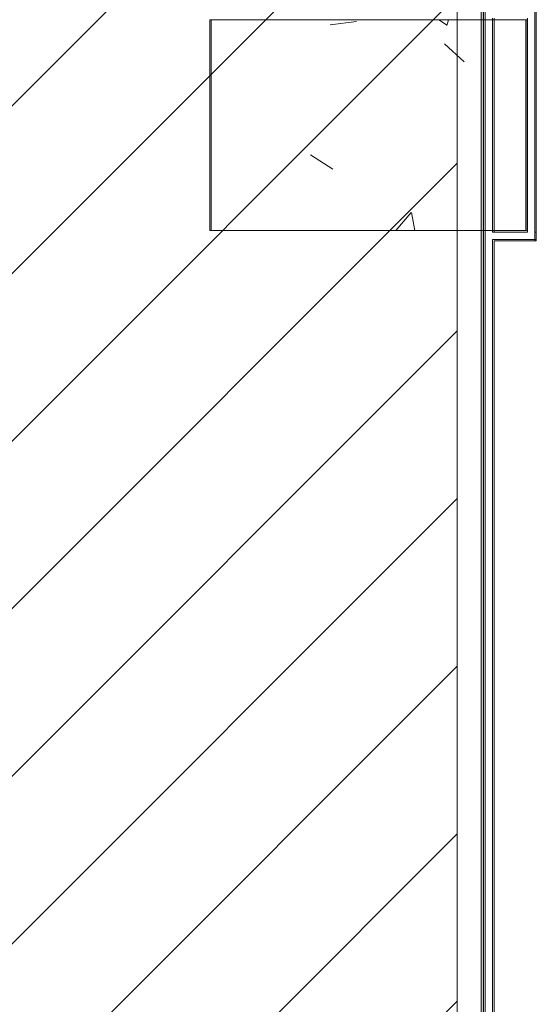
# Model space of a CAD drawing. Header units: metres. Extents: x 3 to 42.2, y -72.9 to -48.7.
# Tile 93 of 189: x 34.727 to 35.217, y -55.231 to -54.297. Entities that reach past the tile are written whole.
import ezdxf

# ---------------------------------------------------------------- set-up
doc = ezdxf.new("R2010")
doc.units = ezdxf.units.M
for name, color, linetype, lineweight in [('A-COLS', 7, 'Continuous', 18), ('A-WALL', 7, 'Continuous', 18), ('A-WALL-PATT', 7, 'Continuous', 18), ('S-COLS', 7, 'Continuous', 18)]:
    doc.layers.add(name, color=color, linetype=linetype, lineweight=lineweight)
pattern_1 = [(50, (21.555, -62.929), (0.546555, -0.047815), [0.05715, -0.62865]), (355, (21.555, -62.929), (-0.105728, 0.573166), [0.04572, -0.50292]), (100.451, (21.601, -62.933), (0.440828, 0.525349), [0.04857, -0.53427]), (46.184, (21.555, -62.776), (0.813237, -0.12613), [0.08573, -0.94298]), (96.636, (21.623, -62.787), (0.71221, 0.742287), [0.07286, -0.80141]), (351.184, (21.555, -62.776), (0.712217, 0.742274), [0.06858, -0.75438]), (21, (21.631, -62.814), (0.454846, -0.306795), [0.05715, -0.62865]), (326, (21.631, -62.814), (0.185405, 0.55256), [0.04572, -0.50292]), (71.451, (21.669, -62.84), (0.64025, 0.245763), [0.04857, -0.53427]), (37.5, (21.555, -62.929), (0.009261, 0.2536672), [0.02515, -0.47168, 0.02515, -0.48539, -0.50482]), (37.5, (21.555, -62.929), (0.009261, 0.2536672), [-1.007, 0.02515, -0.47968]), (7.5, (21.555, -62.929), (0.200456, 0.300546), [0.02515, -0.26594, 0.02515, -0.46025, -0.1924]), (7.5, (21.555, -62.929), (0.200456, 0.300546), [-0.77648, 0.02515, -0.16726]), (327.5, (21.385, -62.929), (0.4067682, -0.0171882), [0.02515, -0.16535, 0.02515, -0.56921, -0.78867]), (327.5, (21.385, -62.929), (0.4067682, -0.0171882), [-0.78486, 0.02515, -0.76352]), (317.5, (21.309, -62.929), (0.444383, 0.0762794), [0.02515, -0.2225, 0.02515, -0.36957, -0.56007]), (317.5, (21.309, -62.929), (0.444383, 0.0762794), [-0.64237, 0.02515, -0.53492])]

# ---------------------------------------------------------------- blocks, each defined once
blk = doc.blocks.new('4 GRE - ESCOLA DE CINEMA E AUDIOVISUAL CINE REX R07_rvt-1-1PAV')
at = {"layer": 'A-WALL-PATT', "true_color": 0xeaeaea}
h = blk.add_hatch(dxfattribs=at)
h.set_pattern_fill('FP_21', color=254, style=0, pattern_type=2)
h.set_pattern_definition([(0, (21.555, -62.929), (0.381, 0.381), [0.1905, -0.5715]), (45, (21.65, -62.929), (-1.90495, 1.90495), []), (90, (21.65, -63.024), (-0.381, 0.381), [0.1905, -0.5715])])
h.paths.add_polyline_path([(35.1671, -63.73645), (35.1686, -63.73645), (35.16717, -59.13515), (35.1671, -59.13515), (35.1671, -63.7309)])
h.paths.add_polyline_path([(35.16795, -58.83515), (35.1686, -58.83515), (35.16781, -57.78548), (35.1671, -57.78548), (35.16718, -58.83515)])
h.paths.add_polyline_path([(35.1686, -57.58548), (35.1686, -52.23545), (35.16734, -52.23545), (35.16779, -57.58548)])
h.paths.add_polyline_path([(35.16734, -51.35545), (35.1686, -51.35545), (35.1686, -51.17545), (35.16734, -51.17545), (35.16734, -51.27456)])
at = {"layer": 'A-WALL-PATT', "true_color": 0xd4d4d4}
h = blk.add_hatch(dxfattribs=at)
h.set_pattern_fill('FP_2', color=254, style=0, pattern_type=2)
h.set_pattern_definition([(45, (21.555, -62.929), (-0.0795495, 0.0795495), [])])
h.paths.add_polyline_path([(34.6921, -68.41694), (35.0073, -68.41694), (35.0073, -68.14262), (35.1421, -68.14262), (35.1421, -67.81694), (34.6921, -67.81694), (34.6921, -68.07613)])
h.paths.add_polyline_path([(34.6921, -66.86694), (35.1421, -66.86694), (35.1421, -64.25541), (34.6921, -64.25541), (34.6921, -66.53116)])
h.paths.add_polyline_path([(34.6921, -64.05541), (35.1421, -64.05541), (35.1421, -59.13515), (34.6921, -59.13515), (34.6921, -61.12376)])
h.paths.add_polyline_path([(34.75302, -58.83515), (35.1421, -58.83515), (35.1421, -57.78548), (34.9073, -57.78548), (34.9073, -57.58548), (35.1421, -57.58548), (35.1421, -54.20194), (34.6921, -54.20194), (34.6921, -58.83515)])
h = blk.add_hatch(dxfattribs=at)
h.set_pattern_fill('FP_1', color=254, style=0, pattern_type=2)
h.set_pattern_definition(pattern_1)
h.paths.add_polyline_path([(35.16594, -68.14262), (35.1671, -68.14262), (35.1671, -67.79194), (34.9171, -67.79194), (34.9171, -67.79444), (35.1646, -67.79444), (35.1646, -68.14262)])
h.paths.add_polyline_path([(35.1671, -66.89194), (35.16681, -64.25541), (35.1646, -64.25541), (35.1646, -66.88944), (34.9171, -66.88944), (34.9171, -66.89194)])
h.paths.add_polyline_path([(35.16698, -64.05541), (35.1671, -64.05541), (35.1671, -63.90645), (35.1646, -63.90645), (35.1646, -64.05541)])
h.paths.add_polyline_path([(35.1646, -63.89795), (35.1671, -63.89795), (35.1671, -63.89395), (35.1646, -63.89395)])
h.paths.add_polyline_path([(35.1646, -63.74895), (35.1671, -63.74895), (35.1671, -63.74495), (35.1646, -63.74495)])
h.paths.add_polyline_path([(35.1671, -63.73645), (35.16647, -59.13515), (35.1646, -59.13515), (35.1646, -63.73645)])
h.paths.add_polyline_path([(35.1646, -58.83515), (35.1671, -58.83515), (35.16702, -57.78548), (35.1646, -57.78548), (35.1646, -58.8063)])
h.paths.add_polyline_path([(35.1671, -57.58548), (35.1671, -57.58398), (35.1646, -57.58398), (35.1646, -57.58548)])
h.paths.add_polyline_path([(35.1646, -57.57548), (35.1671, -57.57548), (35.1671, -54.20194), (35.1646, -54.20194), (35.1646, -57.55101)])
at = {"layer": 'S-COLS', "true_color": 0xaaaaaa}
h = blk.add_hatch(dxfattribs=at)
h.set_pattern_fill('FP_1', color=253, style=0, pattern_type=2)
h.set_pattern_definition(pattern_1)
h.paths.add_polyline_path([(35.2071, -54.49688), (35.2071, -54.29688), (34.9071, -54.29688), (34.9071, -54.49688), (35.06125, -54.49688)])
at = {"layer": 'A-WALL', "color": 253, "true_color": 0xaaaaaa}
for p, q in [((35.1686, -52.23545), (35.1686, -57.58548)), ((35.1421, -57.57548), (35.1421, -54.20194)), ((35.1646, -57.57548), (35.1646, -54.20194)), ((35.1671, -57.57548), (35.1671, -54.20194)), ((35.1671, -54.20194), (35.1671, -57.58548)), ((35.2156, -54.28838), (35.2156, -54.49688)), ((35.2171, -54.49688), (35.2171, -54.28688)), ((35.1756, -54.49838), (35.1756, -54.29538)), ((35.1771, -54.29538), (35.1771, -54.29688)), ((35.1771, -54.49688), (35.1771, -54.29688)), ((35.1771, -54.29688), (35.2071, -54.29688)), ((35.2071, -54.29688), (35.2071, -54.49688)), ((35.2086, -54.29538), (35.2086, -54.49688)), ((35.1756, -54.49838), (35.1771, -54.49838)), ((35.2071, -54.49688), (35.1771, -54.49688)), ((35.1771, -54.49688), (35.1771, -54.49838)), ((35.2086, -54.49838), (35.1771, -54.49838)), ((35.2086, -54.49688), (35.2086, -54.49838)), ((35.2156, -54.49688), (35.2156, -54.49838)), ((35.2156, -54.49838), (35.2156, -54.50538)), ((35.2171, -54.49838), (35.2156, -54.49838)), ((35.2171, -54.50688), (35.2171, -54.49688)), ((35.2171, -54.49838), (35.2171, -54.49688)), ((35.1756, -57.58548), (35.1756, -54.50538)), ((35.1756, -54.50538), (35.1771, -54.50538)), ((35.2156, -54.50538), (35.1771, -54.50538)), ((35.1771, -57.58548), (35.1771, -54.50688)), ((35.1771, -54.50688), (35.2171, -54.50688)), ((35.2171, -54.50538), (35.2156, -54.50538)), ((35.2156, -54.50538), (35.2156, -54.50688)), ((35.2156, -54.50688), (35.2171, -54.50688)), ((35.2171, -54.50688), (35.2171, -54.50538))]:
    blk.add_line(p, q, dxfattribs=at)
at = {"layer": 'S-COLS', "color": 253, "true_color": 0xaaaaaa}
for p, q in [((35.2071, -54.29688), (34.9071, -54.29688)), ((34.9071, -54.29688), (34.9071, -54.49688)), ((35.2071, -54.49688), (35.2071, -54.29688)), ((34.9071, -54.49688), (35.2071, -54.49688))]:
    blk.add_line(p, q, dxfattribs=at)
blk = doc.blocks.new('Family - P18-299904-1PAV')
at = {"layer": 'S-COLS', "color": 253, "true_color": 0xaaaaaa}
for p, q in [((0.15, 0.1), (-0.15, 0.1)), ((-0.15, 0.1), (-0.15, -0.1)), ((0.15, -0.1), (0.15, 0.1)), ((-0.15, -0.1), (0.15, -0.1))]:
    blk.add_line(p, q, dxfattribs=at)
blk = doc.blocks.new('Family - P18-301535-1PAV')
at = {"layer": 'S-COLS', "color": 253, "true_color": 0xaaaaaa}
for p, q in [((0.15, 0.1), (-0.15, 0.1)), ((-0.15, 0.1), (-0.15, -0.1)), ((0.15, -0.1), (0.15, 0.1)), ((-0.15, -0.1), (0.15, -0.1))]:
    blk.add_line(p, q, dxfattribs=at)
blk = doc.blocks.new('ESTRUTURAL CINE REX _011_IFC-1-1PAV')
at = {"layer": 'A-COLS', "color": 253, "lineweight": 18, "true_color": 0xaaaaaa}
blk.add_blockref('Family - P18-301535-1PAV', (35.05842, -54.39692), dxfattribs=at)
at = {"layer": 'S-COLS', "color": 253, "lineweight": 18, "true_color": 0xaaaaaa}
blk.add_blockref('Family - P18-299904-1PAV', (35.05842, -54.39692), dxfattribs=at)

msp = doc.modelspace()

# ---------------------------------------------------------------- block references
at = {"lineweight": 5}
for name in ['4 GRE - ESCOLA DE CINEMA E AUDIOVISUAL CINE REX R07_rvt-1-1PAV', 'ESTRUTURAL CINE REX _011_IFC-1-1PAV']:
    msp.add_blockref(name, (0, 0), dxfattribs=at)

doc.saveas('drawing.dxf')
